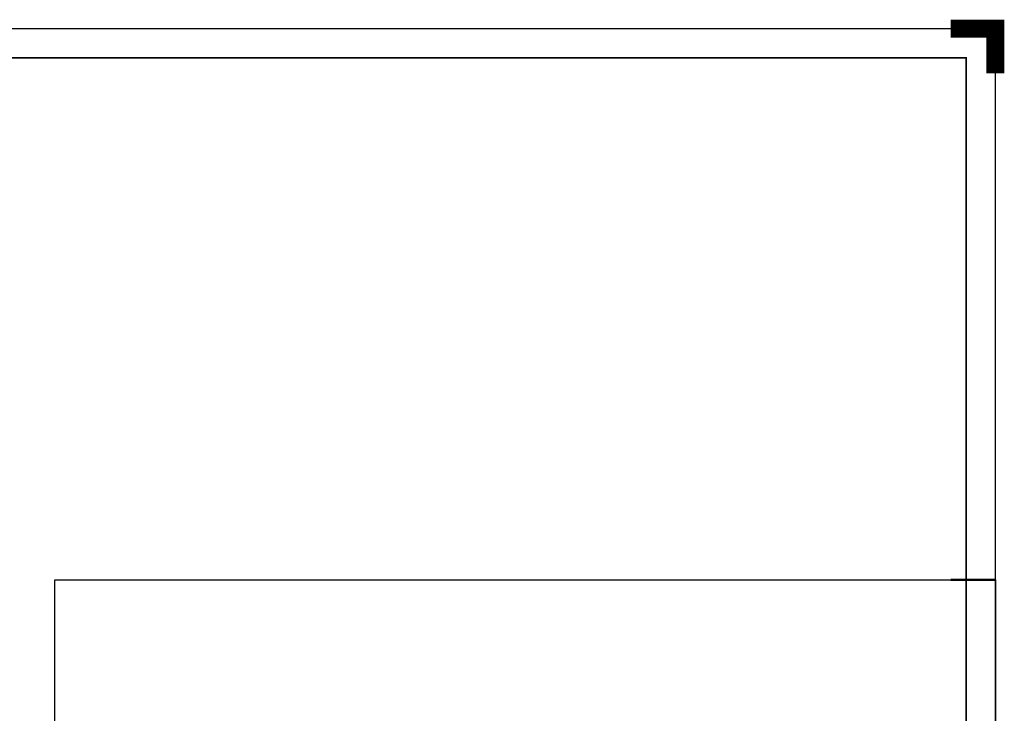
# Paper-space layout 'Layout1' of a CAD drawing. Extents: x -2 to 1380, y -36 to 422.
# Tile 65 of 65: x 970 to 1190, y 267 to 422. Entities that reach past the tile are written whole.
import ezdxf
from ezdxf.enums import TextEntityAlignment as Align

# ---------------------------------------------------------------- set-up
doc = ezdxf.new("R2010")
doc.units = 0
doc.layers.get('DEFPOINTS').update_dxf_attribs({"color": 132, "linetype": 'CONTINUOUS'})
doc.layers.add('RAMECEK_HP', color=251, linetype='CONTINUOUS')
doc.styles.add('ROMANS', font='romans.shx', dxfattribs={"width": 0.8})

# ---------------------------------------------------------------- blocks, each defined once
blk = doc.blocks.new('*U6')
at = {"layer": 'DEFPOINTS'}
blk.add_lwpolyline([(1188, 0), (978, 0), (978, 297), (1188, 297)], close=True, dxfattribs=at)
at = {"layer": 'RAMECEK_HP', "lineweight": 35, "const_width": 0.35}
for points in [[(0, 420), (0, 0), (1188, 0), (1188, 420)], [(6.5, 413.5), (6.5, 6.5), (1181.5, 6.5), (1181.5, 413.5)]]:
    blk.add_lwpolyline(points, close=True, dxfattribs=at)
at = {"layer": 'RAMECEK_HP', "lineweight": 40, "const_width": 4}
blk.add_lwpolyline([(1188, 410), (1188, 420), (1178, 420)], dxfattribs=at)
at = {"layer": 'RAMECEK_HP', "lineweight": 50, "const_width": 0.5}
blk.add_lwpolyline([(1188, 297), (1178, 297)], dxfattribs=at)
blk.add_lwpolyline([(1188, 297), (1178, 297)], dxfattribs=at)
at = {"layer": 'DEFPOINTS', "style": 'ROMANS', "width": 0.8}
blk.add_attdef('TISK', text='', height=10, dxfattribs=at).set_placement((1188, -33), align=Align.RIGHT)

psp = doc.layouts.get("Layout1")

# ---------------------------------------------------------------- block references
at = {"layer": 'RAMECEK_HP'}
psp.add_blockref('*U6', (0, 0), dxfattribs=at)

doc.saveas('drawing.dxf')
